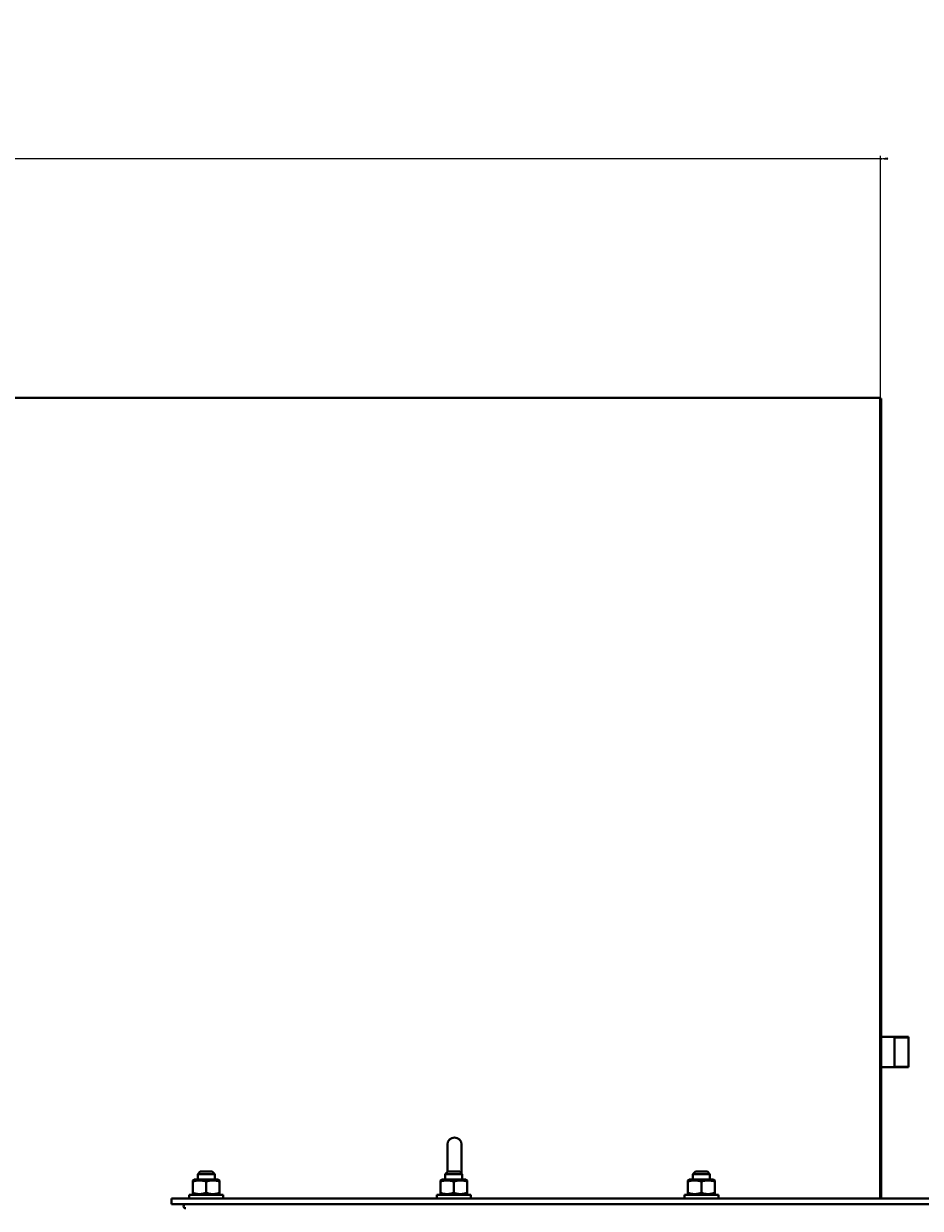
# Model space of a CAD drawing. Header units: millimetres. Extents: x -4428 to 4131, y -3615 to 4038.
# Tile 44 of 172: x -547 to 87, y -1000 to -163. Entities that reach past the tile are written whole.
import ezdxf

# ---------------------------------------------------------------- set-up
doc = ezdxf.new("R2010")
doc.units = ezdxf.units.MM
doc.linetypes.add('K5LT_BASIC', pattern=[0])
doc.linetypes.add('K5LT_THIN', pattern=[0])
doc.layers.add('Системный слой', color=7, linetype='Continuous')
doc.styles.add('KDIMTEXTSTYLE', font='GOST_AU.SHX', dxfattribs={"width": 0.96, "oblique": 15, "height": 5})
doc.dimstyles.new('KDIMSTYLE (1.00)', dxfattribs={"dimtxt": 5, "dimasz": 1, "dimexe": 2, "dimexo": 0, "dimgap": 1, "dimtad": 1, "dimtxsty": 'KDIMTEXTSTYLE', "dimsah": 1, "dimcen": 0, "dimdle": 1, "dimadec": 0, "dimazin": 0, "dimtfac": 0.667, "dimtmove": 0, "dimatfit": 3, "dimfxl": 1, "dimtvp": 1, "dimtolj": 1, "dimtzin": 0, "dimarcsym": 0})

# ---------------------------------------------------------------- blocks, each defined once
blk = doc.blocks.new('KDIMARROW_01')
at = {"layer": 'Системный слой'}
blk.add_hatch(color=0, dxfattribs=at).paths.add_polyline_path([(-5, -0.66), (0, 0), (-5, 0.66), (-4.5, 0)])
at = {"layer": 'Системный слой', "color": 0, "linetype": 'K5LT_THIN', "lineweight": 20}
for p, q in [((-4.5, 0), (-5, 0.66)), ((-5, 0.66), (0, 0)), ((0, 0), (-5, -0.66)), ((-5, -0.66), (-4.5, 0)), ((0, 0), (-1, 0))]:
    blk.add_line(p, q, dxfattribs=at)
blk = doc.blocks.new('U15')
at = {"layer": 'Системный слой', "color": 150, "linetype": 'K5LT_BASIC', "lineweight": 40, "true_color": 0x0080ff}
for p, q in [((-3937.34, -427.09), (58.66, -427.09)), ((58.66, -427.09), (58.66, -993.09)), ((59.16, -427.59), (58.66, -427.59)), ((59.16, -993.09), (59.16, -427.59)), ((59.16, -878.91), (78.66, -878.91)), ((68.66, -878.91), (68.66, -900.21)), ((78.66, -878.91), (78.66, -900.21)), ((78.66, -878.91), (78.66, -900.21)), ((59.16, -900.21), (78.66, -900.21)), ((-247.34, -955.09), (-247.34, -970.09)), ((-237.34, -955.09), (-237.34, -970.09)), ((-247.34, -970.09), (-247.34, -974.34)), ((-237.34, -970.09), (-237.34, -975.34)), ((-427.34, -980.34), (-426.39, -979.79)), ((-427.34, -980.34), (-426.39, -979.79)), ((-417.84, -979.79), (-426.39, -979.79)), ((-423.84, -975.84), (-422.09, -974.09)), ((-423.84, -975.84), (-411.84, -975.84)), ((-423.84, -979.79), (-423.84, -975.84)), ((-422.09, -974.09), (-413.59, -974.09)), ((-409.29, -979.79), (-417.84, -979.79)), ((-411.84, -975.84), (-413.59, -974.09)), ((-411.84, -979.79), (-411.84, -975.84)), ((-408.34, -980.34), (-409.29, -979.79)), ((-252.34, -980.34), (-251.39, -979.79)), ((-252.34, -980.34), (-251.39, -979.79)), ((-242.84, -979.79), (-251.39, -979.79)), ((-248.84, -975.84), (-247.09, -974.09)), ((-248.84, -975.84), (-236.84, -975.84)), ((-248.84, -979.79), (-248.84, -975.84)), ((-247.09, -974.09), (-238.59, -974.09)), ((-234.29, -979.79), (-242.84, -979.79)), ((-236.84, -975.84), (-238.59, -974.09)), ((-236.84, -975.84), (-237.34, -975.34)), ((-236.84, -979.79), (-236.84, -975.84)), ((-233.34, -980.34), (-234.29, -979.79)), ((-77.34, -980.34), (-76.39, -979.79)), ((-77.34, -980.34), (-76.39, -979.79)), ((-67.84, -979.79), (-76.39, -979.79)), ((-73.84, -975.84), (-72.09, -974.09)), ((-73.84, -975.84), (-61.84, -975.84)), ((-73.84, -979.79), (-73.84, -975.84)), ((-72.09, -974.09), (-63.59, -974.09)), ((-59.29, -979.79), (-67.84, -979.79)), ((-61.84, -975.84), (-63.59, -974.09)), ((-61.84, -979.79), (-61.84, -975.84)), ((-58.34, -980.34), (-59.29, -979.79)), ((-58.34, -980.34), (-59.29, -979.79)), ((-427.34, -981.19), (-427.34, -980.34)), ((-427.34, -989.19), (-427.34, -981.19)), ((-417.84, -989.19), (-417.84, -981.19)), ((-408.34, -980.34), (-408.34, -981.19)), ((-408.34, -989.19), (-408.34, -981.19)), ((-252.34, -981.19), (-252.34, -980.34)), ((-252.34, -989.19), (-252.34, -981.19)), ((-242.84, -989.19), (-242.84, -981.19)), ((-233.34, -980.34), (-233.34, -981.19)), ((-233.34, -989.19), (-233.34, -981.19)), ((-77.34, -981.19), (-77.34, -980.34)), ((-77.34, -989.19), (-77.34, -981.19)), ((-67.84, -989.19), (-67.84, -981.19)), ((-58.34, -980.34), (-58.34, -981.19)), ((-58.34, -989.19), (-58.34, -981.19)), ((481.66, -993.09), (-442.34, -993.09)), ((-442.34, -993.09), (-442.34, -997.09)), ((-429.84, -993.09), (-429.84, -990.59)), ((-429.84, -990.59), (-405.84, -990.59)), ((-427.34, -990.04), (-427.34, -989.19)), ((-426.39, -990.59), (-427.34, -990.04)), ((-409.29, -990.59), (-408.34, -990.04)), ((-409.29, -990.59), (-408.34, -990.04)), ((-408.34, -989.19), (-408.34, -990.04)), ((-405.84, -993.09), (-405.84, -990.59)), ((-254.84, -990.59), (-230.84, -990.59)), ((-254.84, -993.09), (-254.84, -990.59)), ((-252.34, -990.04), (-252.34, -989.19)), ((-251.39, -990.59), (-252.34, -990.04)), ((-234.29, -990.59), (-233.34, -990.04)), ((-233.34, -989.19), (-233.34, -990.04)), ((-230.84, -993.09), (-230.84, -990.59)), ((-79.84, -993.09), (-79.84, -990.59)), ((-79.84, -990.59), (-55.84, -990.59)), ((-77.34, -990.04), (-77.34, -989.19)), ((-76.39, -990.59), (-77.34, -990.04)), ((-59.29, -990.59), (-58.34, -990.04)), ((-59.29, -990.59), (-58.34, -990.04)), ((-58.34, -989.19), (-58.34, -990.04)), ((-55.84, -993.09), (-55.84, -990.59)), ((481.66, -997.09), (-442.34, -997.09))]:
    blk.add_line(p, q, dxfattribs=at)
at = {"layer": 'Системный слой', "color": 7, "linetype": 'K5LT_THIN', "lineweight": 20}
for p, q in [((68.66, -879.46), (78.66, -879.46)), ((68.66, -899.67), (78.66, -899.67))]:
    blk.add_line(p, q, dxfattribs=at)
at = {"layer": 'Системный слой', "color": 150, "linetype": 'K5LT_BASIC', "lineweight": 40, "true_color": 0x0080ff}
for centre, radius, start, end in [((-242.34, -955.09), 5, 0, 180), ((-432.34, -998.59), 1.5, 90, 270)]:
    blk.add_arc(centre, radius, start, end, dxfattribs=at)
for points in [[(-417.84, -981.19), (-418.37, -981.01), (-419.18, -980.77), (-420.2, -980.56), (-420.86, -980.45), (-421.43, -980.39), (-422, -980.35), (-422.54, -980.34), (-423.09, -980.35), (-423.62, -980.38), (-424.17, -980.44), (-424.81, -980.53), (-425.87, -980.74), (-426.74, -980.99), (-427.34, -981.19)], [(-408.34, -981.19), (-408.87, -981.01), (-409.68, -980.77), (-410.7, -980.56), (-411.36, -980.45), (-411.93, -980.39), (-412.5, -980.35), (-413.04, -980.34), (-413.59, -980.35), (-414.12, -980.38), (-414.67, -980.44), (-415.31, -980.53), (-416.37, -980.74), (-417.24, -980.99), (-417.84, -981.19)], [(-242.84, -981.19), (-243.37, -981.01), (-244.18, -980.77), (-245.2, -980.56), (-245.86, -980.45), (-246.43, -980.39), (-247, -980.35), (-247.54, -980.34), (-248.09, -980.35), (-248.62, -980.38), (-249.17, -980.44), (-249.81, -980.53), (-250.87, -980.74), (-251.74, -980.99), (-252.34, -981.19)], [(-233.34, -981.19), (-233.87, -981.01), (-234.68, -980.77), (-235.7, -980.56), (-236.36, -980.45), (-236.93, -980.39), (-237.5, -980.35), (-238.04, -980.34), (-238.59, -980.35), (-239.12, -980.38), (-239.67, -980.44), (-240.31, -980.53), (-241.37, -980.74), (-242.24, -980.99), (-242.84, -981.19)], [(-67.84, -981.19), (-68.37, -981.01), (-69.18, -980.77), (-70.2, -980.56), (-70.86, -980.45), (-71.43, -980.39), (-72, -980.35), (-72.54, -980.34), (-73.09, -980.35), (-73.62, -980.38), (-74.17, -980.44), (-74.81, -980.53), (-75.87, -980.74), (-76.74, -980.99), (-77.34, -981.19)], [(-58.34, -981.19), (-58.87, -981.01), (-59.68, -980.77), (-60.7, -980.56), (-61.36, -980.45), (-61.93, -980.39), (-62.5, -980.35), (-63.04, -980.34), (-63.59, -980.35), (-64.12, -980.38), (-64.67, -980.44), (-65.31, -980.53), (-66.37, -980.74), (-67.24, -980.99), (-67.84, -981.19)], [(-427.34, -989.19), (-426.8, -989.37), (-425.99, -989.61), (-424.97, -989.82), (-424.31, -989.93), (-423.74, -989.99), (-423.17, -990.03), (-422.63, -990.05), (-422.08, -990.04), (-421.55, -990), (-421, -989.95), (-420.37, -989.85), (-419.3, -989.64), (-418.43, -989.39), (-417.84, -989.19)], [(-417.84, -989.19), (-417.3, -989.37), (-416.49, -989.61), (-415.47, -989.82), (-414.81, -989.93), (-414.24, -989.99), (-413.67, -990.03), (-413.13, -990.05), (-412.58, -990.04), (-412.05, -990), (-411.5, -989.95), (-410.87, -989.85), (-409.8, -989.64), (-408.93, -989.39), (-408.34, -989.19)], [(-252.34, -989.19), (-251.8, -989.37), (-250.99, -989.61), (-249.97, -989.82), (-249.31, -989.93), (-248.74, -989.99), (-248.17, -990.03), (-247.63, -990.05), (-247.08, -990.04), (-246.55, -990), (-246, -989.95), (-245.37, -989.85), (-244.3, -989.64), (-243.43, -989.39), (-242.84, -989.19)], [(-242.84, -989.19), (-242.3, -989.37), (-241.49, -989.61), (-240.47, -989.82), (-239.81, -989.93), (-239.24, -989.99), (-238.67, -990.03), (-238.13, -990.05), (-237.58, -990.04), (-237.05, -990), (-236.5, -989.95), (-235.87, -989.85), (-234.8, -989.64), (-233.93, -989.39), (-233.34, -989.19)], [(-77.34, -989.19), (-76.8, -989.37), (-75.99, -989.61), (-74.97, -989.82), (-74.31, -989.93), (-73.74, -989.99), (-73.17, -990.03), (-72.63, -990.05), (-72.08, -990.04), (-71.55, -990), (-71, -989.95), (-70.37, -989.85), (-69.3, -989.64), (-68.43, -989.39), (-67.84, -989.19)], [(-67.84, -989.19), (-67.3, -989.37), (-66.49, -989.61), (-65.47, -989.82), (-64.81, -989.93), (-64.24, -989.99), (-63.67, -990.03), (-63.13, -990.05), (-62.58, -990.04), (-62.05, -990), (-61.5, -989.95), (-60.87, -989.85), (-59.8, -989.64), (-58.93, -989.39), (-58.34, -989.19)]]:
    blk.add_open_spline(points, degree=3, knots=[0, 0, 0, 0, 2.598015, 3.881107, 4.839601, 5.73075, 6.542456, 7.499701, 8.245263, 9.112845, 9.974779, 10.829749, 12.096374, 15, 15, 15, 15], dxfattribs=at)

msp = doc.modelspace()

# ---------------------------------------------------------------- block references
at = {"layer": 'Системный слой'}
msp.add_blockref('U15', (0, 0), dxfattribs=at)

# ---------------------------------------------------------------- dimensions: what is measured, and where the dimension line sits
at = {"layer": 'Системный слой', "color": 7}
msp.add_linear_dim(base=(-3945.336, -257.989), p1=(58.664, -427.092), p2=(-3945.336, -427.092), location=(-2175.336, -257.989), dimstyle='KDIMSTYLE (1.00)', override={"dimexo": 0, "dimpost": '\\H75.0;\\W0.965;\\Q15;<>', "dimblk1": 'KDIMARROW_01', "dimblk2": 'KDIMARROW_01', "dimse1": 0, "dimse2": 0, "dimclrt": 7, "dimtolj": 1}, dxfattribs=at).render()

doc.saveas('drawing.dxf')
